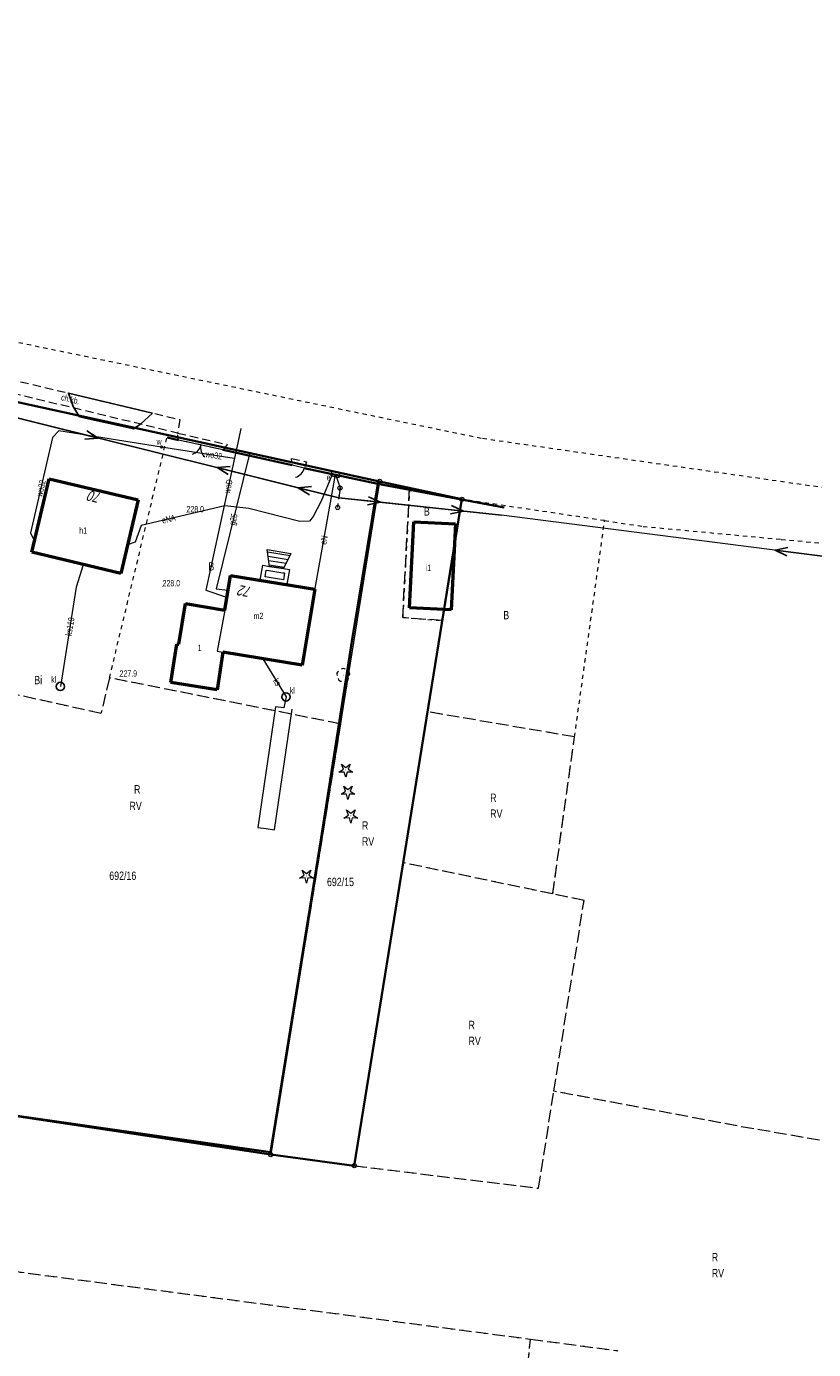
# Model space of a CAD drawing. Header units: metres. Extents: x 6590050 to 6616701, y 5542928 to 5566958.
# Tile 45 of 48: x 6599141 to 6599235, y 5546739 to 5546897. Entities that reach past the tile are written whole.
import ezdxf
from ezdxf.enums import TextEntityAlignment as Align

# ---------------------------------------------------------------- set-up
doc = ezdxf.new("R2010")
doc.units = ezdxf.units.M
doc.header["$MEASUREMENT"] = 0
for name, pattern in [('1.0_0.5', [1.5, 1, -0.5]), ('219-500', [0]), ('egba01_500', [0]), ('egkk-500', [2, 1.5, -0.5]), ('egug-500', [1, 0.5, -0.5]), ('otob_500', [0]), ('otof_500', [0]), ('suep_nn_500', [0]), ('supp_500', [1, 0.5, -0.5])]:
    doc.linetypes.add(name, pattern=pattern)
doc.layers.get('0').update_dxf_attribs({"color": 2, "linetype": 'CONTINUOUS', "lineweight": 5})
for name, color, linetype in [('202-punkt graniczny', 7, 'CONTINUOUS'), ('203-punkt graniczny', 7, 'CONTINUOUS'), ('209-oznaczenie konturu klasyfikacyjnego', 7, 'CONTINUOUS'), ('210-oznaczenie konturu użytku gruntowego', 7, 'CONTINUOUS'), ('211-numer działki ewidencyjnej', 7, 'CONTINUOUS'), ('217-kontur klasyfikacyjny', 7, 'CONTINUOUS'), ('218-kontur użytku gruntowego', 7, 'CONTINUOUS'), ('219-działka ewidencyjna', 7, 'CONTINUOUS'), ('312-budynek ewidencyjny', 7, 'CONTINUOUS'), ('312-oznaczenie budynku ewidencyjnego-Atr117', 7, 'CONTINUOUS'), ('320-blok - kondygnacja nadziemna', 7, 'CONTINUOUS'), ('320-blok - kondygnacja nadziemna-Atr25', 7, 'CONTINUOUS'), ('352-schody', 7, 'CONTINUOUS'), ('Adres nieruchomości (na budynku)', 7, 'CONTINUOUS'), ('brama', 7, 'CONTINUOUS'), ('chodnik', 7, 'CONTINUOUS'), ('chodnik-Atr17', 7, 'CONTINUOUS'), ('drzewo iglaste', 7, 'CONTINUOUS'), ('drzewo liściaste', 7, 'CONTINUOUS'), ('furtka', 7, 'CONTINUOUS'), ('Granica arkusza mapy', 7, 'CONTINUOUS'), ('krawężnik', 7, 'CONTINUOUS'), ('ogrodzenie trwałe', 7, 'CONTINUOUS'), ('osadnik  szambo', 7, 'CONTINUOUS'), ('osadnik  szambo-Atr17', 7, 'CONTINUOUS'), ('pikieta naturalna', 7, 'CONTINUOUS'), ('pikieta naturalna-Atr2', 7, 'CONTINUOUS'), ('przewód elektroenergetyczny niskiego napięcia', 7, 'CONTINUOUS'), ('przewód elektroenergetyczny podziemny', 7, 'CONTINUOUS'), ('przewód elektroenergetyczny podziemny-Atr1', 7, 'CONTINUOUS'), ('przewód gazowy', 7, 'CONTINUOUS'), ('przewód gazowy-Atr1', 7, 'CONTINUOUS'), ('przewód kanalizacyjny', 7, 'CONTINUOUS'), ('przewód kanalizacyjny-Atr1', 7, 'CONTINUOUS'), ('przewód wodociągowy', 7, 'CONTINUOUS'), ('przewód wodociągowy-Atr1', 7, 'CONTINUOUS'), ('szafa elektroenergetyczna lub kontener', 7, 'CONTINUOUS'), ('szafa elektroenergetyczna lub kontener-Atr17', 7, 'CONTINUOUS'), ('słup przewodów napowietrznych', 7, 'CONTINUOUS'), ('weranda lub ganek', 7, 'CONTINUOUS'), ('wodociągowe urządzenie techniczne', 7, 'CONTINUOUS'), ('wodociągowe urządzenie techniczne-Atr17', 7, 'CONTINUOUS')]:
    doc.layers.add(name, color=color, linetype=linetype)
doc.styles.get("Standard").update_dxf_attribs({"font": 'Working1250', "width": 0.75})
doc.linetypes.add('902-500', pattern='A,3.75,0,[1,ksztalty.shx,S=0.5,R=0,X=0,Y=0],3.75', length=7.5)

# ---------------------------------------------------------------- blocks, each defined once
blk = doc.blocks.new('202')
at = {"color": 0, "linetype": 'Continuous', "lineweight": 0}
blk.add_circle((0, 0), 0.25, dxfattribs=at)
blk = doc.blocks.new('203')
at = {"linetype": 'Continuous', "lineweight": 0}
h = blk.add_hatch(color=0, dxfattribs=at)
edge = h.paths.add_edge_path()
edge.add_arc((0, 0), 0.045, 0, 360)
blk = doc.blocks.new('OP011')
at = {"linetype": 'Continuous', "lineweight": 13}
h = blk.add_hatch(color=0, dxfattribs=at)
edge = h.paths.add_edge_path()
edge.add_arc((0, 0), 0.05, 0, 360)
at = {"color": 0, "linetype": 'Continuous', "lineweight": 13}
for p, q in [((-0.828, -0.268), (-0.283, 0.093)), ((-0.283, 0.093), (-0.512, 0.706)), ((-0.512, 0.706), (0, 0.299)), ((0, 0.299), (0.512, 0.706)), ((0.512, 0.706), (0.283, 0.093)), ((0.283, 0.093), (0.828, -0.268)), ((-0.175, -0.24), (-0.828, -0.268)), ((0, -0.87), (-0.175, -0.24)), ((0.175, -0.24), (0, -0.87)), ((0.828, -0.268), (0.175, -0.24))]:
    blk.add_line(p, q, dxfattribs=at)
blk = doc.blocks.new('OP021')
at = {"linetype": 'Continuous', "lineweight": 13}
h = blk.add_hatch(color=0, dxfattribs=at)
edge = h.paths.add_edge_path()
edge.add_arc((0, 0), 0.05, 0, 360)
at = {"color": 0, "linetype": 'Continuous', "lineweight": 13}
for centre, start, end in [((-0.38, 0.124), 121.308, 202.548), ((0, 0.4), 49.272, 130.728), ((0.38, 0.124), 337.452, 58.692), ((-0.235, -0.324), 193.221, 274.871), ((0.235, -0.324), 265.129, 346.779)]:
    blk.add_arc(centre, 0.4, start, end, dxfattribs=at)
blk = doc.blocks.new('US18')
at = {"color": 0, "linetype": 'Continuous', "lineweight": 13}
for p, q in [((-0.5, -0.25), (-0.5, 0.25)), ((-0.5, 0.25), (0.5, 0.25)), ((0.5, -0.25), (0.5, 0.25)), ((-0.5, -0.25), (0.5, -0.25))]:
    blk.add_line(p, q, dxfattribs=at)
blk = doc.blocks.new('SUKM')
at = {"color": 0, "linetype": 'Continuous'}
blk.add_circle((0, 0), 0.5, dxfattribs=at)
blk = doc.blocks.new('PW01')
at = {"linetype": 'Continuous', "lineweight": 13}
h = blk.add_hatch(color=0, dxfattribs=at)
edge = h.paths.add_edge_path()
edge.add_arc((0, 0), 0.045, 0, 360)
blk = doc.blocks.new('US25')
at = {"linetype": 'Continuous', "lineweight": 0}
h = blk.add_hatch(color=0, dxfattribs=at)
edge = h.paths.add_edge_path()
edge.add_arc((0, 0), 0.2, 0, 360)
blk = doc.blocks.new('OK02')
at = {"color": 0, "linetype": 'Continuous', "lineweight": 0}
for centre, start, end in [((-1.5, 0), 0, 60), ((1.5, 0), 120, 180)]:
    blk.add_arc(centre, 1.5, start, end, dxfattribs=at)
blk = doc.blocks.new('OK04')
at = {"color": 0, "linetype": 'Continuous', "lineweight": 0}
blk.add_arc((1.5, 0.001), 1.5, 120, 180, dxfattribs=at)
blk = doc.blocks.new('SUEP1')
at = {"color": 0, "linetype": 'Continuous'}
for p, q in [((0, 0), (5, 0)), ((5, 0), (3.5, 0.5)), ((5, 0), (3.5, -0.5)), ((5, 0), (15, 0)), ((15, 0), (13.5, 0.5)), ((15, 0), (13.5, -0.5))]:
    blk.add_line(p, q, dxfattribs=at)
blk = doc.blocks.new('SM05')
at = {"color": 0, "linetype": 'Continuous', "lineweight": 13}
blk.add_circle((0, 0), 0.25, dxfattribs=at)

msp = doc.modelspace()

# ---------------------------------------------------------------- linework, layer by layer
at = {"layer": '217-kontur klasyfikacyjny', "color": 92, "linetype": 'egkk-500', "lineweight": 18, "flags": 128}
for points in [[(6599183.46, 5546843), (6599178.77, 5546813.98)], [(6599187.06, 5546842.21), (6599183.46, 5546843)], [(6599186.23, 5546826.69), (6599187.06, 5546842.21)], [(6599190.97, 5546826.34), (6599186.23, 5546826.69)], [(6599189.21, 5546815.43), (6599190.97, 5546826.34)], [(6599151.16, 5546819.49), (6599150.14, 5546815.23)], [(6599178.77, 5546813.98), (6599151.16, 5546819.49)], [(6599150.14, 5546815.23), (6599134.64, 5546818.65)], [(6599189.21, 5546815.43), (6599186.29, 5546797.37)], [(6599206.78, 5546812.42), (6599189.21, 5546815.43)], [(6599178.77, 5546813.98), (6599170.44, 5546762.44)], [(6599204.17, 5546793.63), (6599206.78, 5546812.42)], [(6599186.29, 5546797.37), (6599180.43, 5546761.11)], [(6599204.17, 5546793.63), (6599186.29, 5546797.37)], [(6599207.92, 5546792.85), (6599204.17, 5546793.63)], [(6599204.31, 5546770.03), (6599207.92, 5546792.85)], [(6599202.48, 5546758.42), (6599204.31, 5546770.03)], [(6599226.24, 5546765.87), (6599204.31, 5546770.03)], [(6599170.44, 5546762.44), (6599127.59, 5546768.9)], [(6599255.8, 5546760.76), (6599226.24, 5546765.87)], [(6599180.43, 5546761.11), (6599170.44, 5546762.44)], [(6599180.43, 5546761.11), (6599202.48, 5546758.42)], [(6599127.55, 5546750.08), (6599201.52, 5546740.36)], [(6599199.07, 5546717.37), (6599201.52, 5546740.36)], [(6599201.52, 5546740.36), (6599211.95, 5546738.98)]]:
    msp.add_lwpolyline(points, dxfattribs=at)
at = {"layer": '218-kontur użytku gruntowego', "color": 3, "linetype": 'egug-500', "lineweight": 18, "flags": 128}
for points in [[(6599195.63, 5546848.13), (6599110.69, 5546865.71)], [(6599139.99, 5546852.51), (6599153.82, 5546849.48)], [(6599153.82, 5546849.48), (6599158.11, 5546848.54)], [(6599151.16, 5546819.49), (6599158.11, 5546848.54)], [(6599158.11, 5546848.54), (6599179.47, 5546843.87)], [(6599256.65, 5546839.34), (6599195.63, 5546848.13)], [(6599183.46, 5546843), (6599178.77, 5546813.98)], [(6599179.47, 5546843.87), (6599183.46, 5546843)], [(6599187.06, 5546842.21), (6599183.46, 5546843)], [(6599187.06, 5546842.21), (6599186.23, 5546826.69)], [(6599193.31, 5546840.85), (6599187.06, 5546842.21)], [(6599193.31, 5546840.85), (6599190.97, 5546826.34)], [(6599210.38, 5546838.3), (6599193.31, 5546840.85)], [(6599206.78, 5546812.42), (6599210.38, 5546838.3)], [(6599210.38, 5546838.3), (6599214.98, 5546837.61)], [(6599214.98, 5546837.61), (6599231.51, 5546836.06)], [(6599231.51, 5546836.06), (6599238.07, 5546835.44)], [(6599186.23, 5546826.69), (6599190.97, 5546826.34)], [(6599190.97, 5546826.34), (6599189.21, 5546815.43)], [(6599151.16, 5546819.49), (6599150.14, 5546815.23)], [(6599178.77, 5546813.98), (6599151.16, 5546819.49)], [(6599150.14, 5546815.23), (6599134.64, 5546818.65)], [(6599189.21, 5546815.43), (6599186.29, 5546797.37)], [(6599206.78, 5546812.42), (6599189.21, 5546815.43)], [(6599178.77, 5546813.98), (6599170.44, 5546762.44)], [(6599204.17, 5546793.63), (6599206.78, 5546812.42)], [(6599186.29, 5546797.37), (6599180.43, 5546761.11)], [(6599204.17, 5546793.63), (6599186.29, 5546797.37)], [(6599207.92, 5546792.85), (6599204.17, 5546793.63)], [(6599204.31, 5546770.03), (6599207.92, 5546792.85)], [(6599202.48, 5546758.42), (6599204.31, 5546770.03)], [(6599226.24, 5546765.87), (6599204.31, 5546770.03)], [(6599170.44, 5546762.44), (6599127.59, 5546768.9)], [(6599255.8, 5546760.76), (6599226.24, 5546765.87)], [(6599180.43, 5546761.11), (6599170.44, 5546762.44)], [(6599180.43, 5546761.11), (6599202.48, 5546758.42)], [(6599127.55, 5546750.08), (6599201.52, 5546740.36)], [(6599199.07, 5546717.37), (6599201.52, 5546740.36)], [(6599201.52, 5546740.36), (6599211.95, 5546738.98)]]:
    msp.add_lwpolyline(points, dxfattribs=at)
at = {"layer": '219-działka ewidencyjna', "color": 7, "linetype": '219-500', "lineweight": 18, "flags": 128}
for points in [[(6599183.46, 5546843), (6599139.99, 5546852.51)], [(6599183.46, 5546843), (6599170.44, 5546762.44)], [(6599183.46, 5546843), (6599193.31, 5546840.85)], [(6599186.29, 5546797.37), (6599193.31, 5546840.85)], [(6599186.29, 5546797.37), (6599180.43, 5546761.11)], [(6599170.44, 5546762.44), (6599127.59, 5546768.9)], [(6599180.43, 5546761.11), (6599170.44, 5546762.44)]]:
    msp.add_lwpolyline(points, dxfattribs=at)
at = {"layer": '312-budynek ewidencyjny', "color": 7, "linetype": 'Continuous', "lineweight": 50, "flags": 128}
for points in [[(6599141.87, 5546834.52), (6599143.96, 5546843.32)], [(6599143.96, 5546843.32), (6599154.6, 5546840.79)], [(6599154.6, 5546840.79), (6599152.51, 5546831.98)], [(6599187.04, 5546827.88), (6599187.54, 5546838.17)], [(6599187.54, 5546838.17), (6599192.53, 5546837.93)], [(6599192.53, 5546837.93), (6599192.04, 5546827.64)], [(6599152.51, 5546831.98), (6599141.87, 5546834.52)], [(6599164.94, 5546827.6), (6599165.62, 5546831.75)], [(6599165.62, 5546831.75), (6599175.7, 5546830.09)], [(6599175.7, 5546830.09), (6599174.2, 5546821)], [(6599159.45, 5546823.5), (6599160.25, 5546828.37)], [(6599160.25, 5546828.37), (6599164.94, 5546827.6)], [(6599192.04, 5546827.64), (6599187.04, 5546827.88)], [(6599158.49, 5546818.93), (6599159.23, 5546823.53)], [(6599159.23, 5546823.53), (6599159.45, 5546823.5)], [(6599164.73, 5546822.56), (6599164.04, 5546818.05)], [(6599174.2, 5546821), (6599164.73, 5546822.56)], [(6599164.04, 5546818.05), (6599158.49, 5546818.93)]]:
    msp.add_lwpolyline(points, dxfattribs=at)
at = {"layer": '320-blok - kondygnacja nadziemna', "color": 7, "linetype": 'Continuous', "lineweight": 18, "flags": 128}
msp.add_lwpolyline([(6599160.25, 5546828.37), (6599164.94, 5546827.6), (6599164.02, 5546822.68), (6599164.73, 5546822.56), (6599164.04, 5546818.05), (6599158.49, 5546818.93), (6599159.23, 5546823.53), (6599159.45, 5546823.5)], close=True, dxfattribs=at)
at = {"layer": '352-schody', "color": 7, "linetype": 'Continuous', "lineweight": 18, "flags": 128}
msp.add_lwpolyline([(6599170.03, 5546834.85), (6599172.86, 5546834.36), (6599171.98, 5546832.56), (6599170.3, 5546832.83)], close=True, dxfattribs=at)
msp.add_lwpolyline([(6599170.03, 5546834.85), (6599172.86, 5546834.36), (6599171.98, 5546832.56), (6599170.3, 5546832.83)], close=True, dxfattribs=at)
for points in [[(6599170.068, 5546834.567), (6599172.75, 5546834.134)], [(6599170.137, 5546834.049), (6599172.52, 5546833.665)], [(6599170.206, 5546833.532), (6599172.291, 5546833.195)], [(6599170.275, 5546833.014), (6599172.061, 5546832.726)]]:
    msp.add_lwpolyline(points, dxfattribs=at)
at = {"layer": 'brama', "color": 7, "linetype": 'otob_500', "lineweight": 18, "flags": 128}
msp.add_lwpolyline([(6599164.76, 5546846.76), (6599159.42, 5546847.94)], dxfattribs=at)
at = {"layer": 'chodnik', "color": 7, "linetype": '1.0_0.5', "lineweight": 18, "flags": 128}
for points in [[(6599159.59, 5546850.39), (6599159.31, 5546848.77), (6599140.95, 5546853.2), (6599132.44, 5546855.23), (6599132.31, 5546854.66), (6599128.27, 5546855.7), (6599128.15, 5546856.31), (6599107.76, 5546861.35), (6599107.45, 5546860.71), (6599102.29, 5546862.09), (6599097.63, 5546863.3), (6599097.37, 5546863.95), (6599081.37, 5546867.77), (6599076.73, 5546868.88), (6599076.54, 5546870.56), (6599097.81, 5546865.42), (6599102.94, 5546864.22), (6599108.34, 5546862.85), (6599128.34, 5546857.96), (6599132.76, 5546856.75), (6599141.1, 5546854.79)], [(6599159.31, 5546848.77), (6599165.23, 5546847.42), (6599164.76, 5546846.76), (6599159.42, 5546847.94)], [(6599172.92, 5546845.72), (6599174.74, 5546845.34), (6599174.45, 5546844.58), (6599172.99, 5546844.93)]]:
    msp.add_lwpolyline(points, close=True, dxfattribs=at)
at = {"layer": 'furtka', "color": 7, "linetype": 'otof_500', "lineweight": 18, "flags": 128}
msp.add_lwpolyline([(6599174.45, 5546844.58), (6599172.99, 5546844.93)], dxfattribs=at)
at = {"layer": 'Granica arkusza mapy', "color": 94, "linetype": 'egba01_500', "lineweight": 35, "flags": 128}
msp.add_lwpolyline([(6598938.68, 5546742.5), (6598929.13, 5546660.08), (6598945.34, 5546657.77), (6598948.28, 5546679.74), (6598952.91, 5546740.92), (6598958.84, 5546740.2), (6598966.31, 5546739.81), (6598976.15, 5546739.3), (6598972, 5546669.78), (6598969.38, 5546653.61), (6598967.16, 5546639.97), (6598964.61, 5546624.22), (6598963.56, 5546606.18), (6599007.25, 5546603.47), (6599020.17, 5546602.67), (6599034.82, 5546601.76), (6599051, 5546600.76), (6599069.3, 5546600.96), (6599072.15, 5546601.52), (6599076.15, 5546602.3), (6599085.01, 5546604.04), (6599097.82, 5546606.55), (6599113.48, 5546606.75), (6599113.57, 5546618.1), (6599113.94, 5546628.5), (6599113.99, 5546630.01), (6599116.72, 5546643.6), (6599115.48, 5546658.02), (6599121.55, 5546657.59), (6599125.11, 5546658.56), (6599125.04, 5546656.5), (6599121.72, 5546656.17), (6599121.41, 5546649.36), (6599184.18, 5546635.07), (6599187.56, 5546650.52), (6599185.52, 5546650.92), (6599188.59, 5546667.97), (6599153.93, 5546675.15), (6599127.13, 5546688.38), (6599128.18, 5546703.99), (6599130.88, 5546723.81), (6599131.17, 5546727.54), (6599127.14, 5546733.41), (6599127.55, 5546750.08), (6599127.59, 5546768.9), (6599170.44, 5546762.44), (6599180.43, 5546761.11), (6599186.29, 5546797.37), (6599193.31, 5546840.85), (6599183.46, 5546843), (6599139.99, 5546852.51), (6599138.05, 5546853.11), (6599132.95, 5546854.52), (6599128.26, 5546855.72), (6599118.51, 5546858.05), (6599112.68, 5546859.45), (6599097.66, 5546863.56), (6599093.75, 5546864.28), (6599062.95, 5546871.01), (6599058.04, 5546872.19), (6599038.94, 5546876.82), (6599026.83, 5546879.58), (6599008.52, 5546884.15), (6599004.64, 5546885.13), (6598986.11, 5546889.78), (6598979.64, 5546891.37), (6598973.42, 5546892.89), (6598969.93, 5546893.75), (6598956.48, 5546897.43), (6598950.36, 5546845.38)], close=True, dxfattribs=at)
at = {"layer": 'krawężnik', "color": 7, "linetype": 'Continuous', "lineweight": 25, "flags": 128}
msp.add_lwpolyline([(6599156.3, 5546851.17), (6599154.91, 5546849.89), (6599154.05, 5546849.28), (6599147.58, 5546850.74), (6599146.81, 5546851.94), (6599146.25, 5546853.56)], close=True, dxfattribs=at)
at = {"layer": 'ogrodzenie trwałe', "color": 7, "linetype": '902-500', "lineweight": 35, "flags": 128}
for points in [[(6599158.04, 5546848.26), (6599159.42, 5546847.94)], [(6599164.76, 5546846.76), (6599172.99, 5546844.93)], [(6599174.45, 5546844.58), (6599183.27, 5546842.7)], [(6599170.42, 5546762.72), (6599176.47, 5546800.36), (6599180.14, 5546823.82), (6599183.27, 5546842.7)], [(6599183.27, 5546842.7), (6599198.37, 5546839.86)], [(6599170.42, 5546762.72), (6599127.58, 5546768.89)]]:
    msp.add_lwpolyline(points, dxfattribs=at)
at = {"layer": 'przewód elektroenergetyczny niskiego napięcia', "color": 1, "linetype": 'suep_nn_500', "lineweight": 18, "flags": 128}
for points in [[(6599135.23, 5546851.8), (6599178.59, 5546841.04)], [(6599178.59, 5546841.04), (6599135.23, 5546851.8)], [(6599198.03, 5546838.97), (6599178.59, 5546841.04)], [(6599178.59, 5546841.04), (6599198.03, 5546838.97)], [(6599245.64, 5546832.86), (6599198.03, 5546838.97)]]:
    msp.add_lwpolyline(points, dxfattribs=at)
at = {"layer": 'przewód elektroenergetyczny podziemny', "color": 1, "linetype": 'Continuous', "lineweight": 18, "flags": 128}
for points in [[(6599177.78, 5546843.83), (6599176.47, 5546840.62), (6599175.5, 5546838.78), (6599175.09, 5546838.23), (6599173.92, 5546838.19), (6599167.84, 5546839.75), (6599164.94, 5546840.09), (6599154.93, 5546837.71), (6599154.21, 5546835.71), (6599153.32, 5546835.39)], [(6599175.73, 5546829.98), (6599178.2, 5546843.82), (6599178.73, 5546842.21), (6599178.59, 5546841.04)]]:
    msp.add_lwpolyline(points, dxfattribs=at)
at = {"layer": 'przewód gazowy', "color": 52, "linetype": 'Continuous', "lineweight": 18, "flags": 128}
msp.add_lwpolyline([(6599167.94, 5546846.46), (6599163.9, 5546830.13), (6599165.33, 5546829.99)], dxfattribs=at)
at = {"layer": 'przewód kanalizacyjny', "color": 34, "linetype": 'Continuous', "lineweight": 18, "flags": 128}
for points in [[(6599147.99, 5546833.03), (6599147.19, 5546830.34), (6599145.28, 5546818.46)], [(6599169.51, 5546821.78), (6599172.27, 5546817.21), (6599172, 5546815.89), (6599171.01, 5546816.04), (6599168.91, 5546801.59), (6599169.9, 5546801.45), (6599170.89, 5546801.3), (6599172.99, 5546815.75)]]:
    msp.add_lwpolyline(points, dxfattribs=at)
at = {"layer": 'przewód wodociągowy', "color": 5, "linetype": 'Continuous', "lineweight": 18, "flags": 128}
for points in [[(6599166.85, 5546849.34), (6599166.61, 5546848.18), (6599162.67, 5546829.99), (6599165.17, 5546829.13)], [(6599166.08, 5546845.73), (6599157.39, 5546847.11), (6599145.11, 5546849.03), (6599144.35, 5546848.25), (6599141.72, 5546836.85), (6599142.18, 5546835.83)]]:
    msp.add_lwpolyline(points, dxfattribs=at)
at = {"layer": 'słup przewodów napowietrznych', "color": 7, "linetype": 'supp_500', "lineweight": 18, "flags": 128}
msp.add_lwpolyline([(6599178.45, 5546839.87), (6599178.73, 5546842.21)], dxfattribs=at)
at = {"layer": 'weranda lub ganek', "color": 0, "linetype": 'CONTINUOUS', "lineweight": 18}
for p, q in [((6599169.19, 5546831.16), (6599169.48, 5546832.96)), ((6599169.48, 5546832.96), (6599170.3, 5546832.83)), ((6599169.763, 5546831.573), (6599169.894, 5546832.388)), ((6599169.894, 5546832.388), (6599170.221, 5546832.336)), ((6599170.221, 5546832.336), (6599171.901, 5546832.066)), ((6599170.3, 5546832.83), (6599171.98, 5546832.56)), ((6599171.901, 5546832.066), (6599172.095, 5546832.036)), ((6599172.095, 5546832.036), (6599171.959, 5546831.214)), ((6599171.98, 5546832.56), (6599172.67, 5546832.45)), ((6599172.67, 5546832.45), (6599172.37, 5546830.64)), ((6599172.37, 5546830.64), (6599169.19, 5546831.16)), ((6599171.959, 5546831.214), (6599169.763, 5546831.573))]:
    msp.add_line(p, q, dxfattribs=at)

# ---------------------------------------------------------------- block references
at = {"layer": '202-punkt graniczny', "color": 7, "linetype": 'Continuous', "lineweight": 18}
for p in [(6599183.46, 5546843), (6599193.31, 5546840.85), (6599170.44, 5546762.44), (6599180.43, 5546761.11)]:
    msp.add_blockref('202', p, dxfattribs=at)
at = {"layer": '203-punkt graniczny', "color": 7, "linetype": 'Continuous', "lineweight": 18}
msp.add_blockref('203', (6599186.29, 5546797.37), dxfattribs=at)
at = {"layer": 'brama', "color": 7, "linetype": 'Continuous', "lineweight": 18, "rotation": 167.539}
msp.add_blockref('OK02', (6599162.09, 5546847.35), dxfattribs=at)
at = {"layer": 'drzewo iglaste', "color": 94, "linetype": 'Continuous', "lineweight": 18}
for p in [(6599179.42, 5546808.46), (6599179.68, 5546805.82), (6599180.02, 5546802.98), (6599174.72, 5546795.78)]:
    msp.add_blockref('OP011', p, dxfattribs=at)
at = {"layer": 'drzewo liściaste', "color": 94, "linetype": 'Continuous', "lineweight": 18}
msp.add_blockref('OP021', (6599179.12, 5546819.81), dxfattribs=at)
at = {"layer": 'furtka', "color": 7, "linetype": 'Continuous', "lineweight": 18, "rotation": 166.519}
msp.add_blockref('OK04', (6599174.45, 5546844.58), dxfattribs=at)
at = {"layer": 'osadnik  szambo', "color": 34, "linetype": 'Continuous', "lineweight": 18}
for p in [(6599145.28, 5546818.46), (6599172.27, 5546817.21)]:
    msp.add_blockref('SUKM', p, dxfattribs=at)
at = {"layer": 'pikieta naturalna', "color": 7, "linetype": 'Continuous', "lineweight": 13}
for p in [(6599160.37, 5546839.3), (6599157.51, 5546830.44), (6599152.36, 5546819.64)]:
    msp.add_blockref('PW01', p, dxfattribs=at)
at = {"layer": 'przewód elektroenergetyczny niskiego napięcia', "color": 1, "linetype": 'Continuous', "lineweight": 18}
for p, rotation in [((6599135.23, 5546851.8), 346.063), ((6599178.59, 5546841.04), 166.063), ((6599178.59, 5546841.04), 353.922), ((6599245.64, 5546832.86), 172.687)]:
    msp.add_blockref('SUEP1', p, dxfattribs=dict(at, rotation=rotation))
at = {"layer": 'szafa elektroenergetyczna lub kontener', "color": 1, "linetype": 'Continuous', "lineweight": 18, "rotation": 348.0119999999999}
msp.add_blockref('US18', (6599178.2, 5546843.82), dxfattribs=at)
at = {"layer": 'słup przewodów napowietrznych', "color": 7, "linetype": 'Continuous', "lineweight": 18}
for p in [(6599178.73, 5546842.21), (6599178.45, 5546839.87)]:
    msp.add_blockref('SM05', p, dxfattribs=at)
at = {"layer": 'wodociągowe urządzenie techniczne', "color": 5, "linetype": 'Continuous', "lineweight": 18}
msp.add_blockref('US25', (6599157.39, 5546847.11), dxfattribs=at)

# ---------------------------------------------------------------- texts
at = {"layer": '209-oznaczenie konturu klasyfikacyjnego', "color": 92, "linetype": 'Continuous', "lineweight": 18, "width": 0.79}
for p in [(6599153.55, 5546804.66), (6599196.69, 5546803.74), (6599181.35, 5546800.42), (6599194.1, 5546776.55), (6599223.2, 5546748.76)]:
    msp.add_text('RV', height=1, dxfattribs=at).set_placement(p, align=Align.TOP_LEFT)
at = {"layer": '210-oznaczenie konturu użytku gruntowego', "color": 3, "linetype": 'Continuous', "lineweight": 18, "width": 0.79}
for s, p in [('B', (6599188.76, 5546838.9)), ('B', (6599162.98, 5546832.33)), ('B', (6599198.26, 5546826.49)), ('Bi', (6599142.16, 5546818.72)), ('R', (6599154.09, 5546805.65)), ('R', (6599196.69, 5546804.64)), ('R', (6599181.35, 5546801.32)), ('R', (6599194.1, 5546777.45)), ('R', (6599223.2, 5546749.66))]:
    msp.add_text(s, height=1, dxfattribs=at).set_placement(p)
at = {"layer": '211-numer działki ewidencyjnej', "color": 7, "linetype": 'Continuous', "lineweight": 18, "width": 0.79}
for s, p in [('692/16', (6599151.13, 5546796.31)), ('692/15', (6599177.17, 5546795.57))]:
    msp.add_text(s, height=1, dxfattribs=at).set_placement(p, align=Align.TOP_LEFT)
at = {"layer": '312-oznaczenie budynku ewidencyjnego-Atr117', "color": 7, "width": 0.667}
msp.add_text('h1', height=0.75, dxfattribs=at).set_placement((6599148.01, 5546837.12), align=Align.MIDDLE_CENTER)
for s, p in [('i1', (6599188.98, 5546832.27)), ('m2', (6599168.4, 5546826.52))]:
    msp.add_text(s, height=0.75, dxfattribs=at).set_placement(p)
at = {"layer": '320-blok - kondygnacja nadziemna-Atr25', "color": 7, "width": 0.667}
msp.add_text('1', height=0.75, dxfattribs=at).set_placement((6599161.71, 5546822.7))
at = {"layer": 'Adres nieruchomości (na budynku)', "color": 7, "linetype": 'Continuous', "lineweight": 25, "oblique": 15, "width": 0.79}
for s, rotation, p in [('70', 166.622, (6599149.57, 5546841.73)), ('72', 169.699, (6599167.51, 5546830.46))]:
    msp.add_text(s, height=1.25, rotation=rotation, dxfattribs=at).set_placement(p, align=Align.CENTER)
at = {"layer": 'chodnik-Atr17', "color": 7, "width": 0.667}
msp.add_text('ch.kb.', height=0.75, rotation=346.434, dxfattribs=at).set_placement((6599145.31, 5546852.72))
at = {"layer": 'osadnik  szambo-Atr17', "color": 34, "width": 0.667}
for p in [(6599144.18, 5546818.92), (6599172.72, 5546817.59)]:
    msp.add_text('kl', height=0.75, dxfattribs=at).set_placement(p)
at = {"layer": 'pikieta naturalna-Atr2', "color": 7, "width": 0.667}
for s, p in [('228.0', (6599160.37, 5546839.3)), ('228.0', (6599157.51, 5546830.44)), ('227.9', (6599152.36, 5546819.64))]:
    msp.add_text(s, height=0.75, dxfattribs=at).set_placement(p)
at = {"layer": 'przewód elektroenergetyczny podziemny-Atr1', "color": 1, "width": 0.667}
for s, rotation, p in [('eNA', 13.374, (6599157.44, 5546838.31)), ('eN', 79.881, (6599176.71, 5546835.45))]:
    msp.add_text(s, height=0.75, rotation=rotation, dxfattribs=at).set_placement(p, align=Align.MIDDLE_LEFT)
at = {"layer": 'przewód gazowy-Atr1', "color": 52, "width": 0.667}
msp.add_text('g25', height=0.75, rotation=76.104, dxfattribs=at).set_placement((6599165.79, 5546837.77), align=Align.MIDDLE_LEFT)
at = {"layer": 'przewód kanalizacyjny-Atr1', "color": 34, "width": 0.667}
for s, rotation, p in [('ks110', 80.866, (6599146.25, 5546824.51)), ('ks', 301.129, (6599170.99, 5546819.33))]:
    msp.add_text(s, height=0.75, rotation=rotation, dxfattribs=at).set_placement(p, align=Align.MIDDLE_LEFT)
at = {"layer": 'przewód wodociągowy-Atr1', "color": 5, "width": 0.667}
for s, rotation, p in [('wo32', 350.976, (6599162.64, 5546846.28)), ('wo32', 77.009, (6599142.72, 5546841.19)), ('woD', 77.778, (6599165.18, 5546841.59))]:
    msp.add_text(s, height=0.75, rotation=rotation, dxfattribs=at).set_placement(p, align=Align.MIDDLE_LEFT)
at = {"layer": 'szafa elektroenergetyczna lub kontener-Atr17', "color": 1, "width": 0.667}
msp.add_text('e', height=0.75, dxfattribs=at).set_placement((6599177.12, 5546843.11))
at = {"layer": 'wodociągowe urządzenie techniczne-Atr17', "color": 5, "width": 0.667}
msp.add_text('w', height=0.75, dxfattribs=at).set_placement((6599156.79, 5546847.38))

doc.saveas('drawing.dxf')
